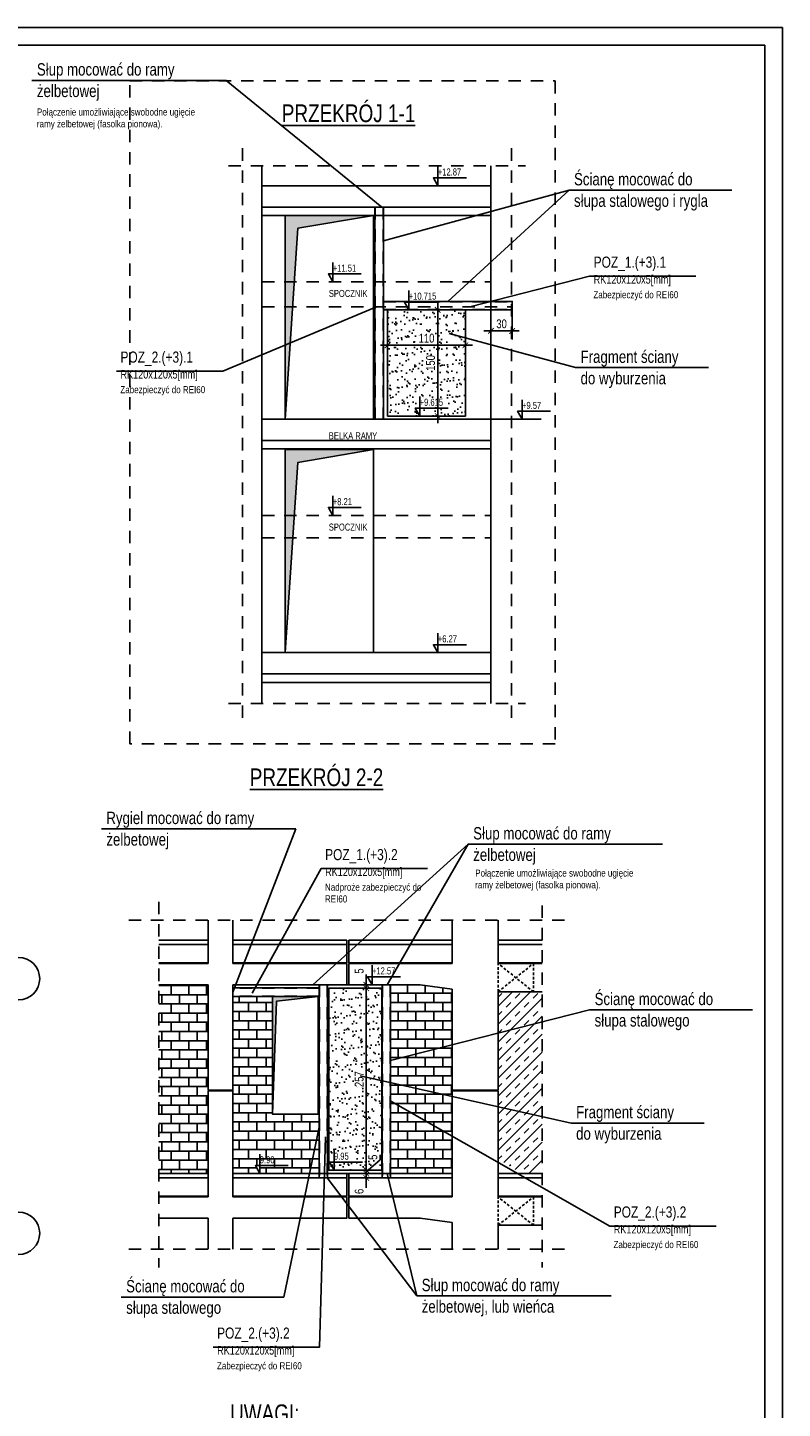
# Model space of a CAD drawing. Header units: metres. Extents: x -1557 to 3643, y -1033 to 1991.
# Tile 11 of 11: x 2576 to 3643, y -15 to 1937. Entities that reach past the tile are written whole.
import ezdxf

# ---------------------------------------------------------------- set-up
doc = ezdxf.new("R2010")
doc.units = ezdxf.units.M
doc.header["$LTSCALE"] = 50
doc.header["$MEASUREMENT"] = 0
for name, pattern in [('DO', [1, 0.5, -0.24, 0.02, -0.24]), ('DP', [0.63, 0.35, -0.28]), ('MP', [0.125, 0.075, -0.05])]:
    doc.linetypes.add(name, pattern=pattern)
for name, color, linetype in [('A_ściany', 7, 'Continuous'), ('BS_lpd', 1, 'DP'), ('BS_ram', 2, 'Continuous'), ('BS_szr', 1, 'Continuous'), ('BS_wym', 1, 'Continuous'), ('BZ_lpd', 1, 'DP'), ('BZ_lpm', 1, 'MP'), ('BZ_odn', 1, 'Continuous'), ('BZ_osd', 1, 'DO'), ('BZ_szr', 1, 'Continuous'), ('BZ_txc', 1, 'Continuous'), ('BZ_txg', 3, 'Continuous'), ('BZ_txs', 2, 'Continuous'), ('BZ_wym', 1, 'Continuous')]:
    doc.layers.add(name, color=color, linetype=linetype)
doc.styles.add('BIKTC', font='bikromsw.shx', dxfattribs={"width": 0.85})
doc.styles.add('BIKTG', font='bikromsw.shx', dxfattribs={"width": 0.85})
doc.styles.add('BIKTS', font='bikromsw.shx', dxfattribs={"width": 0.8})
doc.styles.add('BIKWYM', font='bikromsw.shx', dxfattribs={"width": 0.8})
doc.dimstyles.new('BS_KP_50', dxfattribs={"dimscale": 0.5, "dimtxt": 25, "dimasz": 16, "dimexe": 24, "dimexo": 0, "dimgap": 0, "dimtad": 0, "dimdec": 1, "dimrnd": 0.5, "dimzin": 9, "dimdsep": 46, "dimtxsty": 'BIKWYM', "dimblk": 'ARCHTICK', "dimblk1": 'ARCHTICK', "dimblk2": 'WYM-KP', "dimcen": 0, "dimdle": 20, "dimclrd": 256, "dimclre": 256, "dimclrt": 7, "dimadec": 0, "dimazin": 0, "dimtfac": 0.033333, "dimtdec": 1, "dimtmove": 0, "dimatfit": 3, "dimldrblk": 'ARCHTICK', "dimfxl": 1, "dimtvp": 0.8, "dimtfillclr": 256, "dimtolj": 1, "dimarcsym": 0})
doc.dimstyles.new('BZ_BGR_50', dxfattribs={"dimscale": 0.5, "dimtxt": 25, "dimasz": 1.666667, "dimexe": 0, "dimexo": 0, "dimgap": 0, "dimtad": 0, "dimdec": 1, "dimrnd": 0.5, "dimzin": 9, "dimdsep": 46, "dimtxsty": 'BIKWYM', "dimblk": 'NONE', "dimcen": 0, "dimse1": 1, "dimse2": 1, "dimclrd": 256, "dimclre": 256, "dimclrt": 7, "dimadec": 0, "dimazin": 0, "dimtfac": 0.033333, "dimtdec": 1, "dimtmove": 0, "dimatfit": 3, "dimldrblk": 'NONE', "dimfxl": 1, "dimtvp": 0.8, "dimtolj": 1, "dimarcsym": 0})
doc.dimstyles.new('BZ_KP_50', dxfattribs={"dimscale": 0.5, "dimtxt": 25, "dimasz": 16, "dimexe": 24, "dimexo": 0, "dimgap": 0, "dimtad": 0, "dimdec": 1, "dimrnd": 0.5, "dimzin": 9, "dimdsep": 46, "dimtxsty": 'BIKWYM', "dimblk": 'ARCHTICK', "dimblk1": 'ARCHTICK', "dimblk2": 'WYM-KP', "dimcen": 0, "dimdle": 20, "dimclrd": 256, "dimclre": 256, "dimclrt": 7, "dimadec": 0, "dimazin": 0, "dimtfac": 0.033333, "dimtdec": 1, "dimtmove": 0, "dimatfit": 3, "dimfxl": 1, "dimtvp": 0.8, "dimtfillclr": 256, "dimtolj": 1, "dimarcsym": 0})
pattern_1 = [(0, (0, 168.813), (3e-15, 13), []), (90, (0, 168.813), (-25, 7e-15), [13, -13]), (90, (13, 168.813), (-25, 7e-15), [-13, 13])]

# ---------------------------------------------------------------- blocks, each defined once
blk = doc.blocks.new('_None')
blk = doc.blocks.new('_ArchTick')
at = {"color": 0, "linetype": 'ByBlock', "const_width": 0.15}
blk.add_lwpolyline([(-0.5, -0.5), (0.5, 0.5)], dxfattribs=at)
blk = doc.blocks.new('*D215')
at = {"layer": 'BS_wym', "lineweight": -2}
for p, q in [((3155.7, 1377.7), (3155.7, 1547.7)), ((3194.9, 1537.7), (3143.7, 1537.7)), ((3194.9, 1387.7), (3143.7, 1387.7))]:
    blk.add_line(p, q, dxfattribs=at)
at = {"layer": 'Defpoints', "color": 0}
for p in [(3155.7, 1537.7), (3194.9, 1537.7), (3194.9, 1387.7)]:
    blk.add_point(p, dxfattribs=at)
at = {"layer": 'BS_wym', "lineweight": -2, "xscale": 8, "yscale": 8, "zscale": 8}
for p, rotation in [((3155.7, 1537.7), 90), ((3155.7, 1387.7), 270)]:
    blk.add_blockref('_ArchTick', p, dxfattribs=dict(at, rotation=rotation))
at = {"layer": 'BS_wym', "color": 7, "insert": (3145.7, 1462.7), "char_height": 12.5, "attachment_point": 5, "rotation": 90, "style": 'BIKWYM'}
blk.add_mtext('\\A1;150', dxfattribs=at)
blk = doc.blocks.new('WYM-KP')
blk.add_hatch(color=256).paths.add_polyline_path([(-3, 0, 1), (3, 0, 1)])
blk.add_circle((0, 0), 3)
blk = doc.blocks.new('*D216')
at = {"layer": 'BS_wym', "lineweight": -2}
for p, q in [((3074.9, 1487.7), (3204.9, 1487.7)), ((3084.9, 1443.5), (3084.9, 1499.7)), ((3194.9, 1443.5), (3194.9, 1499.7))]:
    blk.add_line(p, q, dxfattribs=at)
at = {"layer": 'Defpoints', "color": 0}
for p in [(3194.9, 1487.7), (3084.9, 1443.5), (3194.9, 1443.5)]:
    blk.add_point(p, dxfattribs=at)
at = {"layer": 'BS_wym', "lineweight": -2, "xscale": 8, "yscale": 8, "zscale": 8, "rotation": 180}
blk.add_blockref('_ArchTick', (3084.9, 1487.7), dxfattribs=at)
at = {"layer": 'BS_wym', "lineweight": -2, "xscale": 8, "yscale": 8, "zscale": 8}
blk.add_blockref('_ArchTick', (3194.9, 1487.7), dxfattribs=at)
at = {"layer": 'BS_wym', "color": 7, "insert": (3139.9, 1497.7), "char_height": 12.5, "attachment_point": 5, "style": 'BIKWYM'}
blk.add_mtext('\\A1;110', dxfattribs=at)
blk = doc.blocks.new('*D221')
at = {"layer": 'BS_wym', "lineweight": -2}
for p, q in [((3231, 1532.8), (3231, 1496)), ((3261, 1537.7), (3261, 1496)), ((3221, 1508), (3271, 1508))]:
    blk.add_line(p, q, dxfattribs=at)
at = {"layer": 'Defpoints', "color": 0}
for p in [(3231, 1532.8), (3261, 1537.7), (3261, 1508)]:
    blk.add_point(p, dxfattribs=at)
at = {"layer": 'BS_wym', "lineweight": -2, "xscale": 8, "yscale": 8, "zscale": 8, "rotation": 180}
blk.add_blockref('_ArchTick', (3231, 1508), dxfattribs=at)
at = {"layer": 'BS_wym', "lineweight": -2, "xscale": 8, "yscale": 8, "zscale": 8}
blk.add_blockref('_ArchTick', (3261, 1508), dxfattribs=at)
at = {"layer": 'BS_wym', "color": 7, "insert": (3246, 1518), "char_height": 12.5, "attachment_point": 5, "style": 'BIKWYM'}
blk.add_mtext('\\A1;30', dxfattribs=at)
blk = doc.blocks.new('*D229')
at = {"layer": 'BZ_wym', "lineweight": -2}
for p, q in [((3062.4, 316.7), (3042.7, 316.7)), ((3054.7, 316.7), (3054.7, 324.7)), ((3054.7, 316.7), (3054.7, 310.7)), ((3062.4, 310.7), (3042.7, 310.7)), ((3054.7, 310.7), (3054.7, 296.5))]:
    blk.add_line(p, q, dxfattribs=at)
at = {"layer": 'Defpoints', "color": 0}
for p in [(3062.4, 316.7), (3054.7, 310.7), (3062.4, 310.7)]:
    blk.add_point(p, dxfattribs=at)
at = {"layer": 'BZ_wym', "lineweight": -2, "xscale": 8, "yscale": 8, "zscale": 8}
for p, rotation in [((3054.7, 316.7), 270), ((3054.7, 310.7), 90)]:
    blk.add_blockref('_ArchTick', p, dxfattribs=dict(at, rotation=rotation))
at = {"layer": 'BZ_wym', "color": 7, "insert": (3044.7, 291.6), "char_height": 12.5, "attachment_point": 5, "rotation": 90, "style": 'BIKWYM'}
blk.add_mtext('\\A1;6', dxfattribs=at)
blk = doc.blocks.new('*D230')
at = {"layer": 'BZ_wym', "lineweight": -2}
for p, q in [((3074.2, 336.4), (3054.7, 319.2)), ((3074.2, 343.1), (3074.2, 336.4)), ((3062.4, 321.7), (3042.7, 321.7)), ((3062.4, 316.7), (3042.7, 316.7)), ((3054.7, 321.7), (3054.7, 329.7)), ((3054.7, 316.7), (3054.7, 321.7)), ((3054.7, 316.7), (3054.7, 308.7))]:
    blk.add_line(p, q, dxfattribs=at)
at = {"layer": 'Defpoints', "color": 0}
for p in [(3054.7, 321.7), (3062.4, 321.7), (3062.4, 316.7)]:
    blk.add_point(p, dxfattribs=at)
at = {"layer": 'BZ_wym', "lineweight": -2, "xscale": 8, "yscale": 8, "zscale": 8}
for p, rotation in [((3054.7, 321.7), 270), ((3054.7, 316.7), 90)]:
    blk.add_blockref('_ArchTick', p, dxfattribs=dict(at, rotation=rotation))
at = {"layer": 'BZ_wym', "color": 7, "insert": (3064.2, 339.8), "char_height": 12.5, "attachment_point": 5, "rotation": 90, "style": 'BIKWYM'}
blk.add_mtext('\\A1;5', dxfattribs=at)
blk = doc.blocks.new('*D231')
at = {"layer": 'BZ_wym', "lineweight": -2}
for p, q in [((3054.7, 311.7), (3054.7, 588.7)), ((3064.7, 578.7), (3042.7, 578.7)), ((3062.4, 321.7), (3042.7, 321.7))]:
    blk.add_line(p, q, dxfattribs=at)
at = {"layer": 'Defpoints', "color": 0}
for p in [(3054.7, 578.7), (3064.7, 578.7), (3062.4, 321.7)]:
    blk.add_point(p, dxfattribs=at)
at = {"layer": 'BZ_wym', "lineweight": -2, "xscale": 8, "yscale": 8, "zscale": 8}
for p, rotation in [((3054.7, 578.7), 90), ((3054.7, 321.7), 270)]:
    blk.add_blockref('_ArchTick', p, dxfattribs=dict(at, rotation=rotation))
at = {"layer": 'BZ_wym', "color": 7, "insert": (3044.7, 450.2), "char_height": 12.5, "attachment_point": 5, "rotation": 90, "style": 'BIKWYM'}
blk.add_mtext('\\A1;257', dxfattribs=at)
blk = doc.blocks.new('*D232')
at = {"layer": 'BZ_wym', "lineweight": -2}
for p, q in [((3054.7, 583.7), (3054.7, 598.4)), ((3064.7, 583.7), (3042.7, 583.7)), ((3064.7, 578.7), (3042.7, 578.7)), ((3054.7, 578.7), (3054.7, 583.7)), ((3054.7, 578.7), (3054.7, 570.7))]:
    blk.add_line(p, q, dxfattribs=at)
at = {"layer": 'Defpoints', "color": 0}
for p in [(3054.7, 583.7), (3064.7, 583.7), (3064.7, 578.7)]:
    blk.add_point(p, dxfattribs=at)
at = {"layer": 'BZ_wym', "lineweight": -2, "xscale": 8, "yscale": 8, "zscale": 8}
for p, rotation in [((3054.7, 583.7), 270), ((3054.7, 578.7), 90)]:
    blk.add_blockref('_ArchTick', p, dxfattribs=dict(at, rotation=rotation))
at = {"layer": 'BZ_wym', "color": 7, "insert": (3044.7, 603.1), "char_height": 12.5, "attachment_point": 5, "rotation": 90, "style": 'BIKWYM'}
blk.add_mtext('\\A1;5', dxfattribs=at)
blk = doc.blocks.new('sdfsfsfsdf')
at = {"layer": 'BZ_lpd'}
for p, q in [((3027.1, 414.9), (3030.1, 414.9)), ((3027.1, 147.9), (3030.1, 147.9))]:
    blk.add_line(p, q, dxfattribs=at)
at = {"layer": 'BZ_txs'}
for p, q in [((3027.1, 444.9), (3027.1, 414.9)), ((3030.1, 414.9), (3030.1, 444.9)), ((3131.1, 414.9), (3030.1, 414.9)), ((3027.1, 114.9), (3027.1, 84.9)), ((3030.1, 84.9), (3030.1, 114.9)), ((3131.1, 84.9), (3030.1, 84.9))]:
    blk.add_line(p, q, dxfattribs=at)
at = {"layer": 'BZ_txs', "color": 1}
for points in [[(3027.1, 471.9), (3027.1, 477.9), (2866.1, 477.9)], [(3030.1, 471.9), (3030.1, 477.9), (3176.1, 477.9)], [(3027.1, 141.9), (3027.1, 147.9), (2866.1, 147.9)], [(3030.1, 141.9), (3030.1, 147.9), (3176.1, 147.9)]]:
    blk.add_lwpolyline(points, dxfattribs=at)
at = {"layer": 'BZ_txs'}
for points in [[(3027.1, 445.9), (2866.1, 445.9), (2866.1, 471.9), (3027.1, 471.9), (3027.1, 445.9)], [(3176.1, 445.9), (3030.1, 445.9), (3030.1, 471.9), (3176.1, 471.9), (3176.1, 445.9)], [(3027.1, 444.9), (2866.1, 444.9)], [(2866.1, 414.9), (3027.1, 414.9), (3027.1, 444.9)], [(3176.1, 444.9), (3030.1, 444.9)], [(3131.1, 414.9), (3176.1, 408.6)], [(3027.1, 115.9), (2866.1, 115.9), (2866.1, 141.9), (3027.1, 141.9), (3027.1, 115.9)], [(3176.1, 115.9), (3030.1, 115.9), (3030.1, 141.9), (3176.1, 141.9), (3176.1, 115.9)], [(3027.1, 114.9), (2866.1, 114.9)], [(2866.1, 84.9), (3027.1, 84.9), (3027.1, 114.9)], [(3176.1, 114.9), (3030.1, 114.9)], [(3131.1, 84.9), (3176.1, 78.6)]]:
    blk.add_lwpolyline(points, dxfattribs=at)

msp = doc.modelspace()

# ---------------------------------------------------------------- hatches: boundary and pattern name
at = {"layer": 'BS_szr'}
h = msp.add_hatch(dxfattribs=at)
h.set_pattern_fill('BIK_GRUNT_PIASEK', color=256, scale=3, style=0, pattern_type=2)
h.set_pattern_definition([(37.5, (1190.093, -1270.206), (-0.562734, 17.34086), [0, -13.68, 0, -15.3, 0, -14.64]), (7.5, (1190.093, -1270.206), (15.93136, 25.39673), [0, -7.38, 0, -12.33, 0, -4.74]), (327.5, (1178.993, -1270.206), (28.02677, 0.051254), [0, -4.5, 0, -16.2, 0, -21.15]), (317.5, (1178.993, -1270.206), (27.0547, 7.89949), [0, -2.25, 0, -10.62, 0, -12.15])])
h.paths.add_polyline_path([(3130.3, 1387.7), (3194.9, 1387.7), (3194.9, 1537.7), (3084.9, 1537.7), (3084.9, 1387.7), (3130.3, 1387.7), (3123.9, 1398.9), (3130.3, 1398.9)])
h.paths.add_polyline_path([(3136.3, 1447.4), (3136.3, 1477.9), (3155, 1477.9), (3155, 1447.4)], flags=24)
h.paths.add_polyline_path([(3124.6, 1507.1), (3155.1, 1507.1), (3155.1, 1488.3), (3124.6, 1488.3)], flags=24)
h.paths.add_polyline_path([(3129.2, 1399.7), (3175.7, 1399.7), (3175.7, 1414.7), (3129.2, 1414.7)], flags=24)
at = {"layer": 'BZ_lpd'}
for points in [[(3064.9, 1671.2), (2958, 1653.2), (2940, 1383.2), (2940, 1671.2)], [(3064.9, 1340.6), (2958, 1322.1), (2940, 1053.2), (2940, 1340.6)], [(2922.2, 567.2), (2922.2, 400.6), (2928, 560.5), (2986.6, 567.2)]]:
    msp.add_hatch(color=256, dxfattribs=at).paths.add_polyline_path(points)
at = {"layer": 'BZ_szr'}
h = msp.add_hatch(dxfattribs=at)
h.set_pattern_fill('BIK_CEGLA_1', color=256, scale=2, style=0, pattern_type=2)
h.set_pattern_definition([(0, (1540.713, -3005.39), (3e-15, 13), []), (90, (1540.713, -3005.39), (-25, 7e-15), [13, -13]), (90, (1553.713, -3005.39), (-25, 7e-15), [-13, 13])])
h.paths.add_polyline_path([(2761.7, 316.7), (2831.1, 316.7), (2831.1, 433.7), (2866.1, 433.7), (2866.1, 434.7), (2831.1, 434.7), (2831.1, 583.7), (2761.7, 583.7)])
h = msp.add_hatch(dxfattribs=at)
h.set_pattern_fill('BIK_CEGLA_1', color=256, scale=2, style=0, pattern_type=2)
h.set_pattern_definition(pattern_1)
h.paths.add_polyline_path([(2922.2, 567.2), (2866.1, 567.2), (2866.1, 434.7), (2866.1, 433.7), (2866.1, 316.7), (2904.3, 316.7), (2897.9, 328), (2904.3, 328), (2904.3, 316.7), (2988.1, 316.7), (2988.1, 567.2), (2986.6, 567.2), (2986.6, 400.6), (2922.2, 400.6)])
h.paths.add_polyline_path([(2902.8, 328.8), (2932.2, 328.8), (2932.2, 343.8), (2902.8, 343.8)], flags=24)
h = msp.add_hatch(dxfattribs=at)
h.set_pattern_fill('BIK_GRUNT_PIASEK', color=256, scale=3, style=0, pattern_type=2)
h.set_pattern_definition([(37.5, (-306.436, -1413.75), (-0.562734, 17.34086), [0, -13.68, 0, -15.3, 0, -14.64]), (7.5, (-306.436, -1413.75), (15.93136, 25.39673), [0, -7.38, 0, -12.33, 0, -4.74]), (327.5, (-317.536, -1413.75), (28.02677, 0.051254), [0, -4.5, 0, -16.2, 0, -21.15]), (317.5, (-317.536, -1413.75), (27.0547, 7.89949), [0, -2.25, 0, -10.62, 0, -12.15])])
h.paths.add_polyline_path([(3001.6, 578.7), (3076.6, 578.7), (3076.6, 321.7), (3001.6, 321.7)])
h = msp.add_hatch(dxfattribs=at)
h.set_pattern_fill('BIK_CEGLA_1', color=256, scale=2, style=0, pattern_type=2)
h.set_pattern_definition(pattern_1)
h.paths.add_polyline_path([(3089.1, 316.7), (3176.1, 316.7), (3176.1, 433.7), (3176.1, 434.7), (3176.1, 577.4), (3131.1, 583.7), (3089.1, 583.7)])
h = msp.add_hatch(dxfattribs=at)
h.set_pattern_fill('BIK_ZELBET', color=256, scale=90, angle=45, style=0, pattern_type=2)
h.set_pattern_definition([(45, (1540.713, -3005.39), (-12.72792, 12.72792), []), (45, (1534.349, -2999.026), (-12.72792, 12.72792), [9, -9])])
h.paths.add_polyline_path([(3241.1, 434.7), (3176.1, 434.7), (3176.1, 433.7), (3241.1, 433.7), (3241.1, 337.1), (3275.1, 316.7), (3303.6, 316.7), (3303.6, 573.7), (3241.1, 573.7)])

# ---------------------------------------------------------------- linework, layer by layer
at = {"color": 2}
for p, q in [((2907.3, 1741.5), (2907.3, 981.2)), ((3231, 1741.5), (3231, 981.2)), ((2907.3, 1713.2), (3231, 1713.2)), ((2907.3, 1683.2), (3231, 1683.2)), ((2907.3, 1383.2), (3231, 1383.2)), ((2907.3, 1353.2), (3231, 1353.2)), ((2907.3, 1053.2), (3231, 1053.2)), ((2907.3, 1023.2), (3231, 1023.2))]:
    msp.add_line(p, q, dxfattribs=at)
at = {"color": 1, "linetype": 'DP'}
for points in [[(2859.9, 1741.5), (3279.8, 1741.5)], [(2907.3, 1577.3), (3231, 1577.3)], [(2907.3, 1542.2), (3261, 1542.2)], [(2907.3, 1247.2), (3231, 1247.2)], [(2907.3, 1215.7), (3231, 1215.7)], [(2859.9, 981.2), (3279.8, 981.2)]]:
    msp.add_lwpolyline(points, dxfattribs=at)
at = {"color": 3}
for points in [[(3066.9, 1683.2), (3066.9, 1683.2), (3078.9, 1683.2), (3078.9, 1383.2), (3066.9, 1383.2), (3066.9, 1683.2)], [(3078.9, 1537.7), (3078.9, 1537.7), (3078.9, 1549.7), (3261, 1549.7), (3261, 1537.7), (3078.9, 1537.7)], [(2988.1, 567.2), (2866.1, 567.2), (2866.1, 579.2), (2988.1, 579.2), (2988.1, 567.2)], [(2988.1, 583.7), (2988.1, 583.7), (3000.1, 583.7), (3000.1, 310.7), (2988.1, 310.7), (2988.1, 583.7)], [(3077.1, 583.7), (3077.1, 583.7), (3089.1, 583.7), (3089.1, 310.7), (3077.1, 310.7), (3077.1, 583.7)]]:
    msp.add_lwpolyline(points, dxfattribs=at)
at = {"color": 3, "linetype": 'DP'}
for points in [[(3067.4, 1683.2), (3067.4, 1383.2)], [(3078.4, 1683.2), (3078.4, 1383.2)], [(3078.9, 1549.2), (3261, 1549.2)], [(3078.9, 1538.2), (3261, 1538.2)], [(2988.1, 578.7), (2866.1, 578.7)], [(2988.1, 567.7), (2866.1, 567.7)], [(2988.6, 583.7), (2988.6, 310.7)], [(2999.6, 583.7), (2999.6, 310.7)], [(3077.6, 583.7), (3077.6, 310.7)], [(3088.6, 583.7), (3088.6, 310.7)]]:
    msp.add_lwpolyline(points, dxfattribs=at)
at = {"color": 1}
for points in [[(2940, 1671.2), (3064.9, 1671.2), (3064.9, 1383.2), (2940, 1383.2)], [(2940, 1340.6), (3064.9, 1340.6), (3064.9, 1053.2), (2940, 1053.2)], [(2922.2, 567.2), (2986.6, 567.2), (2986.6, 400.6), (2922.2, 400.6)], [(3001.6, 578.7), (3076.6, 578.7), (3076.6, 321.7), (3001.6, 321.7)]]:
    msp.add_lwpolyline(points, close=True, dxfattribs=at)
for points in [[(3064.9, 1671.2), (2958, 1653.2), (2940, 1383.2), (2940, 1671.2), (3064.9, 1671.2)], [(3064.9, 1340.6), (2958, 1322.1), (2940, 1053.2), (2940, 1340.6), (3064.9, 1340.6)], [(2986.6, 567.2), (2928, 560.5), (2922.2, 400.6), (2922.2, 567.2), (2986.6, 567.2)]]:
    msp.add_lwpolyline(points, dxfattribs=at)
at = {"color": 2}
msp.add_lwpolyline([(3084.9, 1537.7), (3194.9, 1537.7), (3194.9, 1387.7), (3084.9, 1387.7)], close=True, dxfattribs=at)
at = {"layer": 'A_ściany', "color": 30, "linetype": 'Continuous', "lineweight": 13}
for p, q in [((2922.2, 567.2), (2986.6, 567.2)), ((2922.2, 567.2), (2922.2, 400.6)), ((2986.6, 400.6), (2922.2, 400.6))]:
    msp.add_line(p, q, dxfattribs=at)
at = {"layer": 'BS_ram', "color": 1}
msp.add_lwpolyline([(-1557, -1033.2), (-1557, 1936.8), (3643, 1936.8), (3643, -1033.2)], close=True, dxfattribs=at)
at = {"layer": 'BS_ram'}
msp.add_lwpolyline([(-1407, -1008.2), (-1407, 1911.8), (3618, 1911.8), (3618, -1008.2)], close=True, dxfattribs=at)
at = {"layer": 'BZ_lpd'}
for p, q in [((2879.6, 1766.2), (2879.6, 950.1)), ((3260, 1766.2), (3260, 950.1)), ((2761.7, 701), (2761.7, 183.8)), ((3303.6, 695.7), (3303.6, 183.8)), ((2718.9, 675.1), (3346.4, 675.1)), ((2866.1, 434.7), (2866.1, 433.7)), ((3176.1, 434.7), (3176.1, 433.7)), ((2718.9, 209.7), (3346.4, 209.7))]:
    msp.add_line(p, q, dxfattribs=at)
at = {"layer": 'BZ_lpd', "linetype": 'Continuous'}
for p, q in [((2907.3, 1671.2), (3231, 1671.2)), ((3231, 1383.2), (3302, 1383.2))]:
    msp.add_line(p, q, dxfattribs=at)
at = {"layer": 'BZ_lpd'}
msp.add_lwpolyline([(2720.3, 1861.4), (3321.9, 1861.4), (3321.9, 924.4), (2720.3, 924.4)], close=True, dxfattribs=at)
at = {"layer": 'BZ_lpd', "linetype": 'Continuous'}
for points in [[(2907.3, 1353.2), (2907.3, 1341.2), (3231, 1341.2), (3231, 1353.2)], [(2907.3, 1023.2), (2907.3, 1011.2), (3231, 1011.2), (3231, 1023.2)]]:
    msp.add_lwpolyline(points, dxfattribs=at)
at = {"layer": 'BZ_lpm'}
for p, q in [((3241.1, 573.7), (3291.1, 613.7)), ((3291.1, 573.7), (3241.1, 613.7)), ((3241.1, 243.7), (3291.1, 283.7)), ((3291.1, 243.7), (3241.1, 283.7))]:
    msp.add_line(p, q, dxfattribs=at)
for points in [[(3291.1, 613.7), (3291.1, 573.7), (3241.1, 573.7), (3241.1, 613.7)], [(3291.1, 283.7), (3291.1, 243.7), (3241.1, 243.7), (3241.1, 283.7)]]:
    msp.add_lwpolyline(points, close=True, dxfattribs=at)
at = {"layer": 'BZ_odn'}
for p, q in [((3341.4, 1707), (3169.9, 1549.7)), ((3198.9, 782.3), (2979.1, 583.7)), ((3126.1, 143.7), (2999.6, 310.7))]:
    msp.add_line(p, q, dxfattribs=at)
at = {"layer": 'BZ_osd', "color": 7, "linetype": 'Continuous'}
for centre in [(2563.1, 592.3), (2563.1, 232.3)]:
    msp.add_circle(centre, 30, dxfattribs=at)
at = {"layer": 'BZ_txc', "color": 7}
for points in [[(3156.1, 1740.7), (3156.1, 1713.2), (3149.7, 1724.4), (3196.3, 1724.4)], [(3007.5, 1604.8), (3007.5, 1577.3), (3001.1, 1588.5), (3047.7, 1588.5)], [(3115, 1565.2), (3115, 1537.7), (3108.6, 1548.9), (3155.1, 1548.9)], [(3130.3, 1415.2), (3130.3, 1387.7), (3123.9, 1398.9), (3170.5, 1398.9)], [(3275, 1410.7), (3275, 1383.2), (3268.6, 1394.4), (3315.2, 1394.4)], [(3007.5, 1274.7), (3007.5, 1247.2), (3001.1, 1258.4), (3047.7, 1258.4)], [(3156.1, 1080.7), (3156.1, 1053.2), (3149.7, 1064.4), (3196.3, 1064.4)], [(3063, 611.2), (3063, 583.7), (3056.6, 595), (3103.2, 595)], [(2904.3, 344.2), (2904.3, 316.7), (2897.9, 328), (2944.5, 328)], [(3009.3, 349.2), (3009.3, 321.7), (3002.9, 333), (3049.4, 333)]]:
    msp.add_lwpolyline(points, dxfattribs=at)
at = {"layer": 'BZ_txc'}
for points in [[(3520.8, 1585.3), (3370.5, 1585.3), (3200.9, 1542.2)], [(2701.6, 1451.2), (2852, 1451.2), (3069.1, 1542.2)], [(3141.3, 747.9), (2990.9, 747.9), (2893.3, 571.6)], [(3549.2, 242.5), (3398.9, 242.5), (3089.6, 419)], [(2838.2, 71.3), (2988.6, 71.3), (2997.2, 368.7)]]:
    msp.add_lwpolyline(points, dxfattribs=at)
at = {"layer": 'BZ_txs'}
for p, q in [((2831.1, 675.1), (2831.1, 613.7)), ((2866.1, 675.1), (2866.1, 613.7)), ((3176.1, 613.7), (3176.1, 675.1)), ((3241.1, 613.7), (3241.1, 675.1)), ((2831.1, 583.7), (2831.1, 434.7)), ((2866.1, 583.7), (2866.1, 434.7)), ((3176.1, 434.7), (3176.1, 577.4)), ((3241.1, 434.7), (3241.1, 573.7)), ((2831.1, 434.7), (2866.1, 434.7)), ((2831.1, 433.7), (2831.1, 283.7)), ((2831.1, 433.7), (2866.1, 433.7)), ((2866.1, 433.7), (2866.1, 283.7)), ((3241.1, 434.7), (3176.1, 434.7)), ((3176.1, 283.7), (3176.1, 433.7)), ((3241.1, 433.7), (3176.1, 433.7)), ((3241.1, 283.7), (3241.1, 433.7)), ((2831.1, 253.7), (2831.1, 209.7)), ((2866.1, 253.7), (2866.1, 209.7)), ((3176.1, 209.7), (3176.1, 247.4)), ((3241.1, 209.7), (3241.1, 243.7))]:
    msp.add_line(p, q, dxfattribs=at)
at = {"layer": 'BZ_txs', "color": 1}
for points in [[(2831.1, 646.7), (2761.7, 646.7)], [(3241.1, 646.7), (3303.6, 646.7)], [(2831.1, 316.7), (2761.7, 316.7)], [(3241.1, 316.7), (3303.6, 316.7)]]:
    msp.add_lwpolyline(points, dxfattribs=at)
at = {"layer": 'BZ_txs'}
for points in [[(2761.7, 640.7), (2831.1, 640.7), (2831.1, 614.7)], [(3303.6, 614.7), (3241.1, 614.7), (3241.1, 640.7), (3303.6, 640.7)], [(2831.1, 614.7), (2761.7, 614.7)], [(2831.1, 613.7), (2761.7, 613.7)], [(3303.6, 613.7), (3241.1, 613.7)], [(2761.7, 583.7), (2831.1, 583.7)], [(3241.1, 573.7), (3303.6, 573.7)], [(2761.7, 310.7), (2831.1, 310.7), (2831.1, 284.7)], [(3303.6, 284.7), (3241.1, 284.7), (3241.1, 310.7), (3303.6, 310.7)], [(2831.1, 284.7), (2761.7, 284.7)], [(2831.1, 283.7), (2761.7, 283.7)], [(3303.6, 283.7), (3241.1, 283.7)], [(2761.7, 253.7), (2831.1, 253.7)], [(3241.1, 243.7), (3303.6, 243.7)]]:
    msp.add_lwpolyline(points, dxfattribs=at)

# ---------------------------------------------------------------- block references
at = {"layer": 'BS_lpd'}
msp.add_blockref('sdfsfsfsdf', (0, 168.8), dxfattribs=at)

# ---------------------------------------------------------------- texts
at = {"layer": 'BZ_txc', "color": 7, "style": 'BIKTC', "width": 0.8}
for s, p in [('+12.87', (3155.9, 1727.7)), ('+11.51', (3007.4, 1591.8)), ('+10.715', (3114.8, 1552.2)), ('+9.615', (3130.2, 1402.2)), ('+9.57', (3274.9, 1397.7)), ('+8.21', (3007.4, 1261.7)), ('+6.27', (3155.9, 1067.7)), ('+12.57', (3062.8, 598.3)), ('9.90', (2904.2, 331.3)), ('9.95', (3009.1, 336.3))]:
    msp.add_text(s, height=10, dxfattribs=at).set_placement(p)
at = {"layer": 'BZ_txc', "style": 'BIKTC', "width": 0.8}
for s, p in [('SPOCZNIK', (3001.8, 1556)), ('BELKA RAMY', (3001.8, 1354.8)), ('SPOCZNIK', (3001.8, 1225.7))]:
    msp.add_text(s, height=10, dxfattribs=at).set_placement(p)
at = {"layer": 'BZ_txc', "char_height": 10, "attachment_point": 1, "style": 'BIKTC'}
for s, insert, width in [('Połączenie umożliwiające swobodne ugięcie ramy żelbetowej (fasolka pionowa).', (2589.1, 1822.5), 233.103), ('Zabezpieczyć do REI60', (3375.8, 1564.2), 149.489), ('Zabezpieczyć do REI60', (2707, 1430), 149.489), ('Połączenie umożliwiające swobodne ugięcie ramy żelbetowej (fasolka pionowa).', (3208.7, 746.6), 233.103), ('Nadproże zabezpieczyć do REI60', (2996.3, 726.7), 149.489), ('Zabezpieczyć do REI60', (3404.2, 221.4), 149.489), ('Zabezpieczyć do REI60', (2843.6, 50.1), 149.489)]:
    msp.add_mtext(s, dxfattribs=dict(at, insert=insert, width=width))
at = {"layer": 'BZ_txg', "style": 'BIKTG', "width": 0.8}
for s, p in [('%%uPRZEKRÓJ 1-1', (2935.3, 1803.2)), ('%%uPRZEKRÓJ 2-2', (2890, 864.5)), ('%%uUWAGI:', (2862.2, -34.6))]:
    msp.add_text(s, height=25, dxfattribs=at).set_placement(p)
at = {"layer": 'BZ_txs', "style": 'BIKTS', "width": 0.8}
for s, p in [('Słup mocować do ramy ', (2589.1, 1869)), ('żelbetowej', (2589.1, 1838.6)), ('Ścianę mocować do ', (3348.4, 1713.8)), ('słupa stalowego i rygla', (3348.4, 1683.4)), ('Fragment ściany ', (3357.7, 1462.8)), ('do wyburzenia', (3357.7, 1432.5)), ('Rygiel mocować do ramy ', (2687.3, 810.8)), ('żelbetowej', (2687.3, 780.4)), ('Słup mocować do ramy ', (3205.9, 789.1)), ('żelbetowej', (3205.9, 758.7)), ('Ścianę mocować do ', (3377.5, 554.9)), ('słupa stalowego', (3377.5, 524.6)), ('Fragment ściany ', (3351.4, 395)), ('do wyburzenia', (3351.4, 364.6)), ('Ścianę mocować do ', (2715.3, 148.8)), ('Słup mocować do ramy ', (3133.1, 150.5)), ('słupa stalowego', (2715.3, 118.5)), ('żelbetowej, lub wieńca', (3133.1, 120.1))]:
    msp.add_text(s, height=17.5, dxfattribs=at).set_placement(p)
at = {"layer": 'BZ_txs', "char_height": 15.75, "width": 244.338, "attachment_point": 1, "style": 'BIKTS'}
for s, insert in [('POZ_1.(+3).1^J{\\H0.7619x;RK120x120x5[mm]}', (3376.2, 1613.1)), ('POZ_2.(+3).1^J{\\H0.7619x;RK120x120x5[mm]}', (2707.3, 1478.9)), ('POZ_1.(+3).2^J{\\H0.7619x;RK120x120x5[mm]}', (2996.6, 775.6)), ('POZ_2.(+3).2^J{\\H0.7619x;RK120x120x5[mm]}', (3404.6, 270.3)), ('POZ_2.(+3).2^J{\\H0.7619x;RK120x120x5[mm]}', (2843.9, 99.1))]:
    msp.add_mtext(s, dxfattribs=dict(at, insert=insert))

# ---------------------------------------------------------------- dimensions: what is measured, and where the dimension line sits
at = {"layer": 'BS_wym'}
dim = msp.add_linear_dim(base=(3155.7, 1537.7), p1=(3194.9, 1387.7), p2=(3194.9, 1537.7), angle=90, dimstyle='BS_KP_50', override={"dimdec": 0, "dimrnd": 1, "dimatfit": 1}, dxfattribs=at)
dim.commit()
dim.dimension.update_dxf_attribs({"geometry": '*D215', "text_midpoint": (3145.7, 1462.7)})
for base, p1, p2, picture, middle in [((3261, 1508), (3231, 1532.8), (3261, 1537.7), '*D221', (3246, 1518)), ((3194.9, 1487.7), (3084.9, 1443.5), (3194.9, 1443.5), '*D216', (3139.9, 1497.7))]:
    dim = msp.add_linear_dim(base=base, p1=p1, p2=p2, dimstyle='BS_KP_50', override={"dimdec": 0, "dimrnd": 1, "dimatfit": 1}, dxfattribs=at)
    dim.commit()
    dim.dimension.update_dxf_attribs({"geometry": picture, "text_midpoint": middle})
at = {"layer": 'BZ_wym'}
for base, p1, p2, picture, middle in [((3054.7, 583.7), (3064.7, 578.7), (3064.7, 583.7), '*D232', (3044.7, 603.1)), ((3054.7, 578.7), (3062.4, 321.7), (3064.7, 578.7), '*D231', (3044.7, 450.2)), ((3054.7, 310.7), (3062.4, 316.7), (3062.4, 310.7), '*D229', (3044.7, 291.6))]:
    dim = msp.add_linear_dim(base=base, p1=p1, p2=p2, angle=90, dimstyle='BZ_KP_50', override={"dimdec": 0, "dimrnd": 1, "dimatfit": 1}, dxfattribs=at)
    dim.commit()
    dim.dimension.update_dxf_attribs({"geometry": picture, "text_midpoint": middle})
dim = msp.add_linear_dim(base=(3054.7, 321.7), p1=(3062.4, 316.7), p2=(3062.4, 321.7), angle=90, dimstyle='BZ_KP_50', override={"dimdec": 0, "dimrnd": 1, "dimtmove": 1, "dimatfit": 1}, dxfattribs=at)
dim.commit()
dim.dimension.update_dxf_attribs({"geometry": '*D230', "text_midpoint": (3074.2, 336.4), "dimtype": 160})

# ---------------------------------------------------------------- leaders
at = {"layer": 'BZ_odn'}
for points in [[(3076.6, 1683.2), (2856.8, 1862.2), (2582.1, 1862.2)], [(3078.9, 1635.6), (3341.4, 1707), (3571.4, 1707)], [(3171.7, 1504.4), (3350.7, 1456.1), (3538.4, 1456.1)], [(2866.1, 573.2), (2955, 804), (2680.3, 804)], [(3084.1, 583.7), (3198.9, 782.3), (3473.5, 782.3)], [(3089.1, 476.7), (3370.5, 548.2), (3600.5, 548.2)], [(3046.1, 454.9), (3344.4, 388.2), (3532.2, 388.2)], [(2988.1, 382.4), (2938.3, 142.1), (2708.3, 142.1)], [(3084.1, 316.7), (3126.1, 143.7), (3400.7, 143.7)]]:
    msp.add_leader(points, dimstyle='BZ_BGR_50', dxfattribs=at)

doc.saveas('drawing.dxf')
